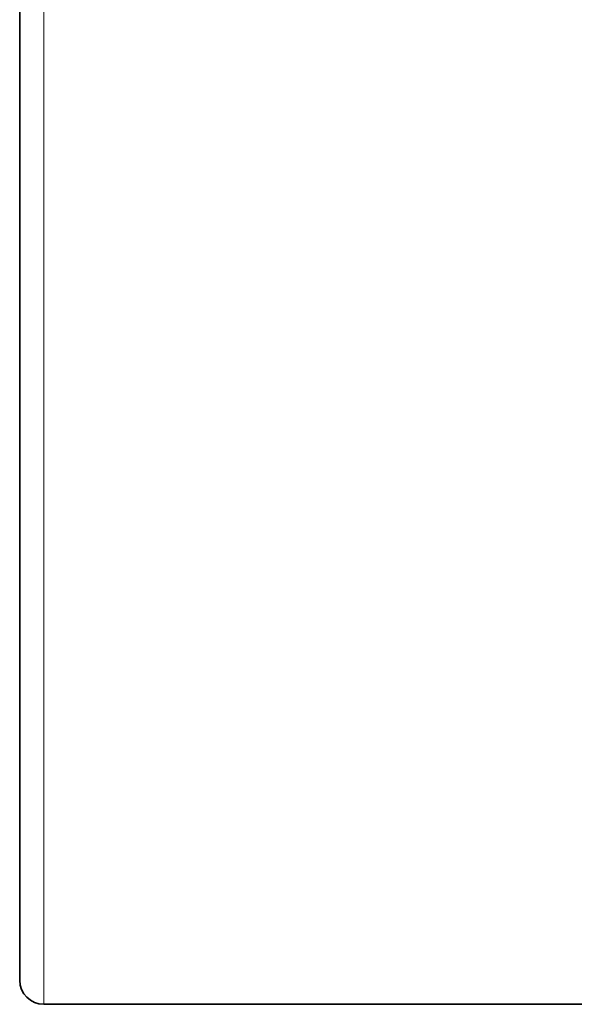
# Model space of a CAD drawing. Header units: millimetres. Extents: x 10 to 830, y 10 to 584.
# Tile 104 of 175: x 477.84 to 480.14, y 328.9 to 332.98. Entities that reach past the tile are written whole.
import ezdxf

# ---------------------------------------------------------------- set-up
doc = ezdxf.new("R2010")
doc.units = ezdxf.units.MM
doc.header["$LTSCALE"] = 2
doc.layers.add('Sichtbar (ISO)', color=7, linetype='Continuous', lineweight=35)
doc.layers.add('Sichtbar schmal (ISO)', color=7, linetype='Continuous', lineweight=18)

msp = doc.modelspace()

# ---------------------------------------------------------------- linework, layer by layer
at = {"layer": 'Sichtbar (ISO)'}
msp.add_line((503.24006224, 328.89716601), (477.94157248, 328.89716601), dxfattribs=at)
msp.add_arc((477.94157248, 328.99716601), 0.1, 180, 270, dxfattribs=at)
msp.add_open_spline([(477.84157248, 328.99716601), (477.84157248, 328.99716522), (477.84157248, 328.99824246), (477.84157248, 329.00228292), (477.84157248, 329.00632339), (477.84157248, 329.01328792), (477.84157248, 329.02480492), (477.84157248, 329.03632193), (477.84157248, 329.05243789), (477.84157248, 329.0739093), (477.84157248, 329.0953807), (477.84157248, 329.12217103), (477.84157248, 329.15465443), (477.84157248, 329.18713784), (477.84157248, 329.22526458), (477.84157248, 329.26965902), (477.84157248, 329.31405347), (477.84157248, 329.36477232), (477.84157248, 329.42092457), (477.84157248, 329.47707682), (477.84157248, 329.53868184), (477.84157248, 329.6036427), (477.84157248, 329.66860357), (477.84157248, 329.73686156), (477.84157248, 329.80748142), (477.84157248, 329.87810128), (477.84157248, 329.95108802), (477.84157248, 330.02606805), (477.84157248, 330.10104807), (477.84157248, 330.17802059), (477.84157248, 330.25611394), (477.84157248, 330.33420729), (477.84157248, 330.41336916), (477.84157248, 330.49616785), (477.84157248, 330.57896653), (477.84157249, 330.66539987), (477.84157248, 330.75894391), (477.84157247, 330.85248795), (477.84157248, 330.95322396), (477.84157248, 331.05964111), (477.84157248, 331.16605827), (477.84157248, 331.27818207), (477.84157248, 331.39266669), (477.84157248, 331.50715131), (477.84157248, 331.62392931), (477.84157248, 331.74301819), (477.84157248, 331.86210707), (477.84157248, 331.98345971), (477.84157248, 332.11278513), (477.84157248, 332.24211056), (477.84157248, 332.37944039), (477.84157248, 332.52792444), (477.84157248, 332.6764085), (477.84157248, 332.83607821), (477.84157248, 333.00640952), (477.84157248, 333.17674083), (477.84157248, 333.35771953), (477.84157248, 333.55177419), (477.84157248, 333.74582885), (477.84157248, 333.95296856), (477.84157248, 334.1751141), (477.84157248, 334.39725965), (477.84157248, 334.63441349), (477.84157248, 334.88918952), (477.84157248, 335.14396556), (477.84157248, 335.41636347), (477.84157248, 335.70879994), (477.84157248, 336.00123642), (477.84157248, 336.31371643), (477.84157248, 336.64744574), (477.84157248, 336.98117505), (477.84157248, 337.33615801), (477.84157248, 337.71079811), (477.84157248, 338.08543822), (477.84157248, 338.4797393), (477.84157248, 338.87442759), (477.84157248, 339.26911589), (477.84157248, 339.66419027), (477.84157248, 340.03260117), (477.84157248, 340.40101207), (477.84157248, 340.74275839), (477.84157248, 341.06686516)], degree=3, knots=[0, 0, 0, 0, 0.037037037, 0.037037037, 0.037037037, 0.0740740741, 0.0740740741, 0.0740740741, 0.1111111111, 0.1111111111, 0.1111111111, 0.1481481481, 0.1481481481, 0.1481481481, 0.1851851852, 0.1851851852, 0.1851851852, 0.2222222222, 0.2222222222, 0.2222222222, 0.2592592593, 0.2592592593, 0.2592592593, 0.2962962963, 0.2962962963, 0.2962962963, 0.3333333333, 0.3333333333, 0.3333333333, 0.3703703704, 0.3703703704, 0.3703703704, 0.4074074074, 0.4074074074, 0.4074074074, 0.4444444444, 0.4444444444, 0.4444444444, 0.4814814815, 0.4814814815, 0.4814814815, 0.5185185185, 0.5185185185, 0.5185185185, 0.5555555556, 0.5555555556, 0.5555555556, 0.5925925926, 0.5925925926, 0.5925925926, 0.6296296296, 0.6296296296, 0.6296296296, 0.6666666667, 0.6666666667, 0.6666666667, 0.7037037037, 0.7037037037, 0.7037037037, 0.7407407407, 0.7407407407, 0.7407407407, 0.7777777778, 0.7777777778, 0.7777777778, 0.8148148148, 0.8148148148, 0.8148148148, 0.8518518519, 0.8518518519, 0.8518518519, 0.8888888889, 0.8888888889, 0.8888888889, 0.9259259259, 0.9259259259, 0.9259259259, 0.962962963, 0.962962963, 0.962962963, 1, 1, 1, 1], dxfattribs=at)
at = {"layer": 'Sichtbar schmal (ISO)'}
msp.add_line((477.94157248, 328.89716601), (477.94157248, 341.06686516), dxfattribs=at)

doc.saveas('drawing.dxf')
